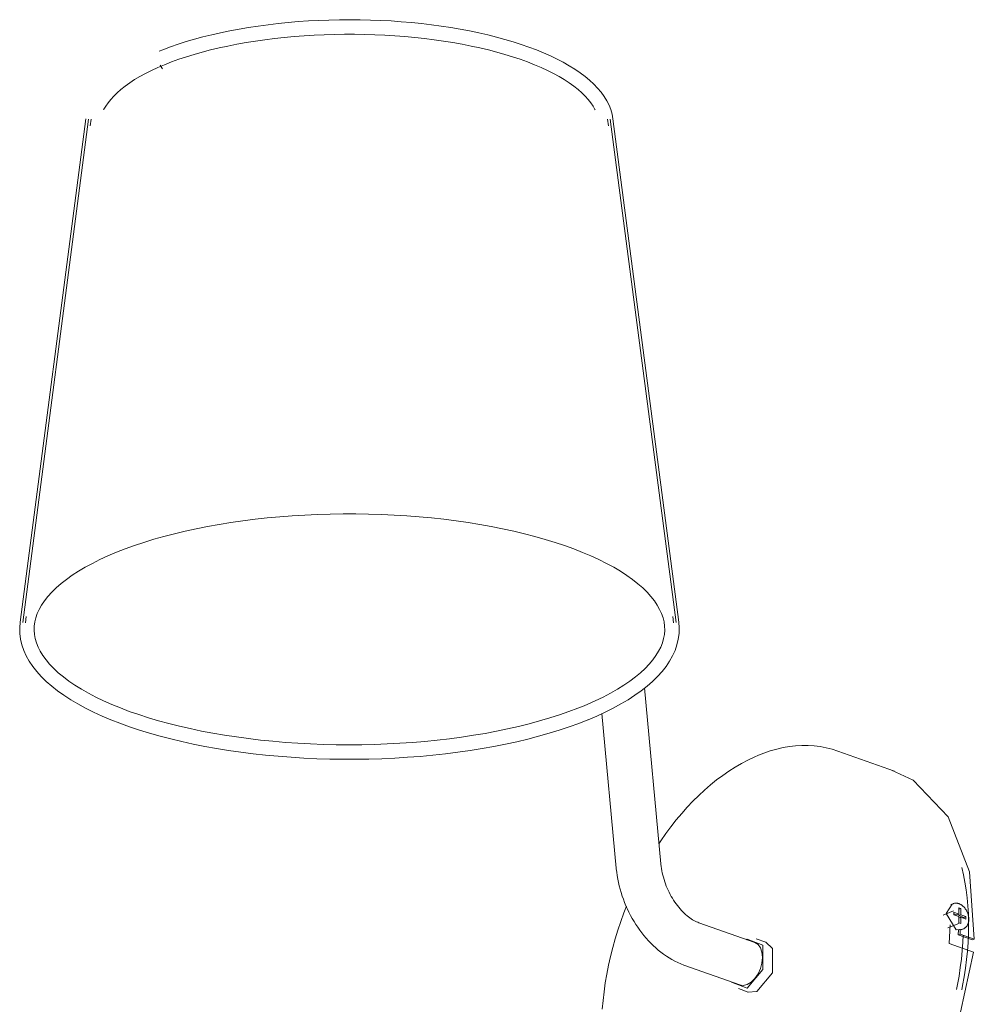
# Model space of a CAD drawing. Header units: millimetres. Extents: x -6760 to -4312, y -944 to 6729.
# Tile 16 of 25: x -5651 to -5362, y -709 to -411. Entities that reach past the tile are written whole.
import ezdxf

# ---------------------------------------------------------------- set-up
doc = ezdxf.new("R2010")
doc.units = ezdxf.units.MM
doc.layers.add('E-LITE-EQPM', color=7, linetype='Continuous', lineweight=20)

# ---------------------------------------------------------------- blocks, each defined once
blk = doc.blocks.new('29329_29330_29331 - 29330 BERNI Black wall lamp with LED reader-602394-00 Isometrico PDF')
at = {"layer": 'E-LITE-EQPM', "color": 8, "lineweight": 9, "true_color": 0x808080}
for p, q in [((-7078.26, -424.5), (-7077.64, -425.59)), ((-7100.81, -440.72), (-7120.77, -593.48)), ((-7100.02, -440.83), (-7119.97, -593.58)), ((-7099.21, -440.84), (-7099.48, -442.87)), ((-6942.34, -442.87), (-6942.61, -440.84)), ((-6921.85, -593.58), (-6941.8, -440.83)), ((-6921.05, -593.48), (-6941.01, -440.72)), ((-7118.93, -591.75), (-7119.17, -593.6)), ((-6922.65, -593.6), (-6922.89, -591.75)), ((-6926.47, -666.76), (-6931.48, -613.39)), ((-6944.41, -621.12), (-6940.01, -668.03)), ((-6855.65, -638.62), (-6872.82, -632.52)), ((-6837.72, -681.04), (-6840.83, -682.31)), ((-6837.84, -678.85), (-6838.5, -679.12)), ((-6836.13, -682), (-6836.13, -680.06)), ((-6836.13, -680.06), (-6835.84, -680.17)), ((-6835.54, -680.27), (-6836.13, -680.51)), ((-6835.84, -680.17), (-6835.54, -680.27)), ((-6835.54, -680.27), (-6835.54, -682.21)), ((-6837.66, -682.2), (-6837.66, -681.46)), ((-6837.66, -681.46), (-6836.13, -682)), ((-6836.71, -682.24), (-6837.66, -681.91)), ((-6836.13, -682.74), (-6837.66, -682.2)), ((-6836.13, -682), (-6836.71, -682.24)), ((-6836.13, -682.45), (-6836.13, -682)), ((-6835.54, -682.21), (-6836.13, -682.45)), ((-6834.59, -683), (-6836.13, -682.45)), ((-6836.13, -684.69), (-6836.13, -682.74)), ((-6835.54, -682.95), (-6836.13, -683.19)), ((-6835.54, -682.21), (-6834.01, -682.76)), ((-6834.01, -683.5), (-6835.54, -682.95)), ((-6835.54, -682.95), (-6835.54, -684.89)), ((-6834.01, -682.76), (-6834.59, -683)), ((-6834.59, -683.29), (-6834.59, -683)), ((-6834.01, -682.76), (-6834.01, -683.5)), ((-6898.01, -690.64), (-6914.93, -684.63)), ((-6839.43, -686.15), (-6836.17, -684.82)), ((-6835.12, -686.6), (-6836.95, -686.73)), ((-6836.29, -688.28), (-6836.23, -686.81)), ((-6835.84, -684.79), (-6836.13, -684.69)), ((-6835.54, -684.89), (-6835.84, -684.79)), ((-6835.69, -686.81), (-6835.75, -688.05)), ((-6835.39, -686.74), (-6834.73, -686.47)), ((-6900.56, -689.81), (-6900.29, -689.62)), ((-6894.67, -690.52), (-6897.6, -689.48)), ((-6836.29, -688.28), (-6835.75, -688.05)), ((-6831.98, -689.81), (-6836.29, -688.28)), ((-6835.75, -688.05), (-6831.43, -689.58)), ((-6831.43, -689.58), (-6831.98, -689.81)), ((-6831.72, -693.58), (-6839.1, -690.96)), ((-6919.48, -697.44), (-6902.57, -703.45)), ((-6902.98, -704.61), (-6900.05, -705.65)), ((-6897.36, -705.51), (-6900.1, -705.63))]:
    blk.add_line(p, q, dxfattribs=at)
for points in [[(-6941.01, -440.72, 0), (-6941.26, -439.32, 0), (-6941.67, -437.94, 0), (-6942.2, -436.57, 0), (-6942.88, -435.24, 0), (-6943.68, -433.94, 0), (-6944.6, -432.66, 0), (-6945.65, -431.42, 0), (-6946.81, -430.21, 0), (-6948.08, -429.03, 0), (-6949.47, -427.88, 0), (-6950.96, -426.76, 0), (-6952.56, -425.67, 0), (-6954.26, -424.61, 0), (-6956.06, -423.59, 0), (-6957.96, -422.59, 0), (-6959.96, -421.63, 0), (-6962.04, -420.71, 0), (-6964.22, -419.82, 0), (-6966.49, -418.96, 0), (-6968.84, -418.14, 0), (-6971.26, -417.36, 0), (-6973.77, -416.62, 0), (-6976.34, -415.92, 0), (-6978.99, -415.26, 0), (-6981.7, -414.64, 0), (-6984.47, -414.06, 0), (-6987.3, -413.53, 0), (-6990.18, -413.04, 0), (-6993.1, -412.59, 0), (-6996.07, -412.19, 0), (-6999.08, -411.83, 0), (-7002.12, -411.52, 0), (-7005.19, -411.26, 0), (-7008.29, -411.04, 0), (-7011.41, -410.88, 0), (-7014.54, -410.75, 0), (-7017.68, -410.68, 0), (-7020.82, -410.66, 0), (-7023.97, -410.68, 0), (-7027.11, -410.75, 0), (-7030.24, -410.87, 0), (-7033.36, -411.03, 0), (-7036.45, -411.25, 0), (-7039.53, -411.51, 0), (-7042.57, -411.81, 0), (-7045.58, -412.17, 0), (-7048.55, -412.57, 0), (-7051.48, -413.01, 0), (-7054.36, -413.5, 0), (-7057.19, -414.03, 0), (-7059.97, -414.61, 0), (-7062.68, -415.22, 0), (-7065.33, -415.88, 0), (-7067.91, -416.58, 0), (-7070.42, -417.32, 0), (-7072.85, -418.1, 0), (-7075.2, -418.92, 0), (-7077.47, -419.77, 0), (-7078.63, -420.23, 0)], [(-7076.97, -424.31, 0), (-7074.85, -423.48, 0), (-7072.65, -422.68, 0), (-7070.36, -421.92, 0), (-7067.99, -421.19, 0), (-7065.54, -420.49, 0), (-7063.01, -419.83, 0), (-7060.42, -419.22, 0), (-7057.76, -418.64, 0), (-7055.04, -418.1, 0), (-7052.26, -417.6, 0), (-7049.43, -417.14, 0), (-7046.56, -416.73, 0), (-7043.64, -416.36, 0), (-7040.68, -416.04, 0), (-7037.69, -415.76, 0), (-7034.68, -415.53, 0), (-7031.64, -415.34, 0), (-7028.58, -415.2, 0), (-7025.52, -415.11, 0), (-7022.44, -415.06, 0), (-7019.36, -415.06, 0), (-7016.28, -415.11, 0), (-7013.21, -415.2, 0), (-7010.16, -415.34, 0), (-7007.12, -415.53, 0), (-7004.1, -415.76, 0), (-7001.12, -416.04, 0), (-6998.16, -416.37, 0), (-6995.24, -416.73, 0), (-6992.37, -417.15, 0), (-6989.54, -417.6, 0), (-6986.76, -418.1, 0), (-6984.04, -418.64, 0), (-6981.38, -419.22, 0), (-6978.79, -419.84, 0), (-6976.26, -420.5, 0), (-6973.81, -421.19, 0), (-6971.44, -421.92, 0), (-6969.15, -422.68, 0), (-6966.95, -423.48, 0), (-6964.84, -424.31, 0), (-6962.82, -425.17, 0), (-6960.9, -426.05, 0), (-6959.08, -426.96, 0), (-6957.36, -427.9, 0), (-6955.76, -428.85, 0), (-6954.26, -429.82, 0), (-6952.87, -430.81, 0), (-6951.6, -431.81, 0), (-6950.45, -432.81, 0), (-6949.42, -433.83, 0), (-6948.5, -434.84, 0), (-6947.7, -435.86, 0), (-6947.03, -436.86, 0), (-6946.47, -437.86, 0), (-6946.4, -438, 0)], [(-7076.97, -424.31, 0), (-7078.99, -425.16, 0), (-7080.91, -426.05, 0), (-7082.73, -426.96, 0), (-7084.44, -427.89, 0), (-7086.05, -428.84, 0), (-7087.55, -429.81, 0), (-7088.94, -430.8, 0), (-7090.21, -431.8, 0), (-7091.36, -432.81, 0), (-7092.4, -433.82, 0), (-7093.31, -434.84, 0), (-7094.11, -435.85, 0), (-7094.79, -436.86, 0), (-7095.35, -437.85, 0), (-7095.44, -438.05, 0)], [(-7091.58, -572.24, 0), (-7088.91, -571.2, 0), (-7086.12, -570.19, 0), (-7083.23, -569.22, 0), (-7080.24, -568.3, 0), (-7077.15, -567.43, 0), (-7073.96, -566.6, 0), (-7070.69, -565.82, 0), (-7067.34, -565.09, 0), (-7063.91, -564.41, 0), (-7060.41, -563.78, 0), (-7056.84, -563.21, 0), (-7053.22, -562.69, 0), (-7049.54, -562.22, 0), (-7045.82, -561.82, 0), (-7042.05, -561.47, 0), (-7038.25, -561.17, 0), (-7034.43, -560.94, 0), (-7030.58, -560.76, 0), (-7026.71, -560.64, 0), (-7022.84, -560.58, 0), (-7018.96, -560.58, 0), (-7015.08, -560.64, 0), (-7011.22, -560.76, 0), (-7007.37, -560.94, 0), (-7003.54, -561.17, 0), (-6999.74, -561.47, 0), (-6995.98, -561.82, 0), (-6992.25, -562.23, 0), (-6988.58, -562.69, 0), (-6984.95, -563.21, 0), (-6981.39, -563.78, 0), (-6977.89, -564.41, 0), (-6974.46, -565.09, 0), (-6971.11, -565.82, 0), (-6967.83, -566.6, 0), (-6964.65, -567.43, 0), (-6961.56, -568.31, 0), (-6958.57, -569.23, 0), (-6955.68, -570.2, 0), (-6952.9, -571.2, 0), (-6950.23, -572.25, 0), (-6947.67, -573.33, 0), (-6945.24, -574.45, 0), (-6942.94, -575.6, 0), (-6940.77, -576.79, 0), (-6938.73, -578, 0), (-6936.82, -579.23, 0), (-6935.06, -580.49, 0), (-6933.44, -581.76, 0), (-6931.97, -583.05, 0), (-6930.65, -584.34, 0), (-6929.47, -585.65, 0), (-6928.45, -586.95, 0), (-6927.57, -588.25, 0), (-6926.84, -589.55, 0), (-6926.26, -590.84, 0), (-6925.82, -592.11, 0), (-6925.51, -593.38, 0), (-6925.35, -594.65, 0), (-6925.31, -595.9, 0), (-6925.41, -597.16, 0), (-6925.64, -598.43, 0), (-6926.01, -599.7, 0), (-6926.51, -600.98, 0), (-6927.16, -602.28, 0), (-6927.96, -603.58, 0), (-6928.91, -604.88, 0), (-6930, -606.18, 0), (-6931.25, -607.48, 0), (-6932.64, -608.78, 0), (-6934.18, -610.06, 0), (-6935.87, -611.32, 0), (-6937.69, -612.57, 0), (-6939.66, -613.79, 0), (-6941.76, -614.99, 0), (-6944, -616.16, 0), (-6946.36, -617.3, 0), (-6948.85, -618.4, 0), (-6950.24, -618.98, 0)], [(-7091.58, -572.24, 0), (-7094.13, -573.33, 0), (-7096.56, -574.44, 0), (-7098.86, -575.6, 0), (-7101.04, -576.78, 0), (-7103.08, -577.99, 0), (-7104.98, -579.22, 0), (-7106.75, -580.48, 0), (-7108.37, -581.75, 0), (-7109.84, -583.04, 0), (-7111.16, -584.33, 0), (-7112.34, -585.64, 0), (-7113.37, -586.94, 0), (-7114.24, -588.24, 0), (-7114.97, -589.54, 0), (-7115.56, -590.83, 0), (-7116, -592.11, 0), (-7116.3, -593.38, 0), (-7116.47, -594.64, 0), (-7116.51, -595.9, 0), (-7116.41, -597.16, 0), (-7116.18, -598.42, 0), (-7115.81, -599.69, 0), (-7115.31, -600.98, 0), (-7114.66, -602.27, 0), (-7113.86, -603.57, 0), (-7112.92, -604.87, 0), (-7111.82, -606.18, 0), (-7110.58, -607.48, 0), (-7109.19, -608.77, 0), (-7107.65, -610.05, 0), (-7105.96, -611.31, 0), (-7104.14, -612.56, 0), (-7102.17, -613.78, 0), (-7100.07, -614.98, 0), (-7097.83, -616.15, 0), (-7095.47, -617.29, 0), (-7092.98, -618.39, 0), (-7090.38, -619.46, 0), (-7087.66, -620.49, 0), (-7084.82, -621.48, 0), (-7081.89, -622.42, 0), (-7078.85, -623.32, 0), (-7075.71, -624.18, 0), (-7072.49, -624.98, 0), (-7069.18, -625.74, 0), (-7065.79, -626.45, 0), (-7062.33, -627.11, 0), (-7058.8, -627.71, 0), (-7055.2, -628.26, 0), (-7051.56, -628.75, 0), (-7047.86, -629.19, 0), (-7044.11, -629.57, 0), (-7040.33, -629.9, 0), (-7036.52, -630.16, 0), (-7032.68, -630.37, 0), (-7028.82, -630.52, 0), (-7024.95, -630.61, 0), (-7021.08, -630.64, 0), (-7017.2, -630.62, 0), (-7013.33, -630.53, 0), (-7009.47, -630.39, 0), (-7005.63, -630.18, 0), (-7001.81, -629.92, 0), (-6998.03, -629.6, 0), (-6994.28, -629.22, 0), (-6990.58, -628.79, 0), (-6986.92, -628.3, 0), (-6983.33, -627.76, 0), (-6979.79, -627.16, 0), (-6976.32, -626.51, 0), (-6972.93, -625.8, 0), (-6969.61, -625.05, 0), (-6966.38, -624.25, 0), (-6963.24, -623.4, 0), (-6960.19, -622.5, 0), (-6957.24, -621.56, 0), (-6954.4, -620.57, 0), (-6951.67, -619.55, 0), (-6950.24, -618.98, 0)], [(-7120.77, -593.48, 0), (-7120.9, -595.19, 0), (-7120.85, -596.91, 0), (-7120.63, -598.63, 0), (-7120.22, -600.32, 0), (-7119.65, -602, 0), (-7118.9, -603.64, 0), (-7118, -605.26, 0), (-7116.93, -606.84, 0), (-7115.72, -608.39, 0), (-7114.35, -609.91, 0), (-7112.84, -611.39, 0), (-7111.19, -612.83, 0), (-7109.41, -614.24, 0), (-7107.48, -615.61, 0), (-7105.43, -616.95, 0), (-7103.24, -618.24, 0), (-7100.93, -619.5, 0), (-7098.5, -620.72, 0), (-7095.94, -621.9, 0), (-7093.28, -623.03, 0), (-7090.5, -624.12, 0), (-7087.61, -625.17, 0), (-7084.62, -626.17, 0), (-7081.53, -627.12, 0), (-7078.35, -628.02, 0), (-7075.08, -628.87, 0), (-7071.72, -629.68, 0), (-7068.29, -630.43, 0), (-7064.78, -631.12, 0), (-7061.2, -631.76, 0), (-7057.56, -632.35, 0), (-7053.86, -632.88, 0), (-7050.11, -633.35, 0), (-7046.32, -633.77, 0), (-7042.48, -634.13, 0), (-7038.62, -634.43, 0), (-7034.72, -634.67, 0), (-7030.8, -634.85, 0), (-7026.87, -634.97, 0), (-7022.93, -635.03, 0), (-7018.98, -635.03, 0), (-7015.04, -634.97, 0), (-7011.11, -634.85, 0), (-7007.19, -634.67, 0), (-7003.3, -634.43, 0), (-6999.43, -634.14, 0), (-6995.59, -633.78, 0), (-6991.8, -633.36, 0), (-6988.05, -632.89, 0), (-6984.35, -632.36, 0), (-6980.71, -631.78, 0), (-6977.13, -631.14, 0), (-6973.62, -630.44, 0), (-6970.18, -629.69, 0), (-6966.82, -628.89, 0), (-6963.55, -628.04, 0), (-6960.36, -627.14, 0), (-6957.27, -626.19, 0), (-6954.28, -625.19, 0), (-6951.39, -624.15, 0), (-6948.61, -623.06, 0), (-6948.58, -623.05, 0)], [(-6921.05, -593.48, 0), (-6920.92, -595.19, 0), (-6920.97, -596.91, 0), (-6921.19, -598.63, 0), (-6921.6, -600.32, 0), (-6922.17, -602, 0), (-6922.92, -603.64, 0), (-6923.82, -605.26, 0), (-6924.89, -606.84, 0), (-6926.1, -608.39, 0), (-6927.47, -609.91, 0), (-6928.97, -611.39, 0), (-6930.62, -612.83, 0), (-6932.41, -614.24, 0), (-6934.34, -615.61, 0), (-6936.39, -616.95, 0), (-6938.58, -618.24, 0), (-6940.89, -619.5, 0), (-6943.32, -620.72, 0), (-6945.87, -621.9, 0), (-6948.54, -623.03, 0), (-6948.58, -623.05, 0)], [(-6872.82, -632.52, 0), (-6874.55, -631.97, 0), (-6876.33, -631.52, 0), (-6878.13, -631.18, 0), (-6879.97, -630.96, 0), (-6881.82, -630.85, 0), (-6883.7, -630.85, 0), (-6885.6, -630.95, 0), (-6887.51, -631.17, 0), (-6889.43, -631.5, 0), (-6891.36, -631.94, 0), (-6893.3, -632.49, 0), (-6895.23, -633.14, 0), (-6896.82, -633.75, 0)], [(-6927.05, -660.64, 0), (-6926.48, -659.76, 0), (-6924.96, -657.59, 0), (-6923.41, -655.48, 0), (-6921.8, -653.44, 0), (-6920.16, -651.47, 0), (-6918.48, -649.57, 0), (-6916.76, -647.75, 0), (-6915.01, -646.01, 0), (-6913.23, -644.35, 0), (-6911.42, -642.78, 0), (-6909.59, -641.29, 0), (-6907.73, -639.9, 0), (-6905.86, -638.59, 0), (-6903.97, -637.38, 0), (-6902.06, -636.27, 0), (-6900.14, -635.26, 0), (-6898.21, -634.34, 0), (-6896.82, -633.75, 0)], [(-6856.49, -638.34, 0), (-6849.94, -641.41, 0), (-6839.31, -652.52, 0), (-6832.92, -669.16, 0), (-6831.43, -689.58, 0)], [(-6919.48, -697.44, 0), (-6920.41, -697.09, 0), (-6921.32, -696.7, 0), (-6922.22, -696.27, 0), (-6923.1, -695.8, 0), (-6923.96, -695.29, 0), (-6924.81, -694.75, 0), (-6925.64, -694.18, 0), (-6926.45, -693.57, 0), (-6927.25, -692.93, 0), (-6928.02, -692.27, 0), (-6928.77, -691.57, 0), (-6929.51, -690.85, 0), (-6930.22, -690.1, 0), (-6930.92, -689.33, 0), (-6931.59, -688.53, 0), (-6932.24, -687.72, 0), (-6932.87, -686.87, 0), (-6933.48, -686.01, 0), (-6934.06, -685.13, 0), (-6934.62, -684.23, 0), (-6935.16, -683.32, 0), (-6935.67, -682.38, 0), (-6936.15, -681.43, 0), (-6936.61, -680.47, 0), (-6937.05, -679.5, 0), (-6937.46, -678.51, 0), (-6937.84, -677.51, 0), (-6938.19, -676.51, 0), (-6938.52, -675.49, 0), (-6938.82, -674.47, 0), (-6939.09, -673.44, 0), (-6939.33, -672.41, 0), (-6939.54, -671.37, 0), (-6939.72, -670.33, 0), (-6939.87, -669.29, 0), (-6939.99, -668.25, 0), (-6940.01, -668.03, 0)], [(-6914.93, -684.63, 0), (-6915.29, -684.49, 0), (-6915.67, -684.33, 0), (-6916.06, -684.14, 0), (-6916.46, -683.93, 0), (-6916.87, -683.69, 0), (-6917.28, -683.42, 0), (-6917.7, -683.13, 0), (-6918.12, -682.82, 0), (-6918.55, -682.48, 0), (-6918.98, -682.11, 0), (-6919.4, -681.72, 0), (-6919.83, -681.3, 0), (-6920.25, -680.86, 0), (-6920.66, -680.4, 0), (-6921.07, -679.92, 0), (-6921.47, -679.41, 0), (-6921.86, -678.89, 0), (-6922.24, -678.34, 0), (-6922.62, -677.78, 0), (-6922.97, -677.21, 0), (-6923.32, -676.62, 0), (-6923.65, -676.01, 0), (-6923.97, -675.39, 0), (-6924.27, -674.76, 0), (-6924.56, -674.12, 0), (-6924.82, -673.48, 0), (-6925.07, -672.82, 0), (-6925.31, -672.17, 0), (-6925.52, -671.5, 0), (-6925.71, -670.84, 0), (-6925.89, -670.17, 0), (-6926.04, -669.51, 0), (-6926.18, -668.85, 0), (-6926.29, -668.19, 0), (-6926.39, -667.54, 0), (-6926.46, -666.89, 0), (-6926.47, -666.76, 0)], [(-6835.23, -667.81, 0), (-6834.71, -670.04, 0), (-6834.27, -672.33, 0), (-6833.9, -674.66, 0), (-6833.61, -677.03, 0), (-6833.39, -679.45, 0), (-6833.24, -681.91, 0), (-6833.17, -684.4, 0), (-6833.16, -685.55, 0)], [(-6944.25, -710.88, 0), (-6944.02, -708.23, 0), (-6943.71, -705.57, 0), (-6943.33, -702.89, 0), (-6942.87, -700.21, 0), (-6942.35, -697.53, 0), (-6941.75, -694.84, 0), (-6941.08, -692.17, 0), (-6940.33, -689.5, 0), (-6939.52, -686.85, 0), (-6938.64, -684.22, 0), (-6937.7, -681.6, 0), (-6936.92, -679.62, 0)], [(-6836.95, -686.73, 0), (-6839.95, -681.86, 0), (-6838.1, -679.01, 0)], [(-6837.84, -678.85, 0), (-6837.71, -678.81, 0), (-6837.59, -678.77, 0), (-6837.46, -678.73, 0), (-6837.33, -678.71, 0), (-6837.19, -678.69, 0), (-6837.06, -678.69, 0), (-6836.93, -678.68, 0), (-6836.8, -678.69, 0), (-6836.66, -678.7, 0), (-6836.53, -678.72, 0), (-6836.4, -678.75, 0), (-6836.27, -678.78, 0), (-6836.14, -678.82, 0), (-6836.06, -678.85, 0)], [(-6834.73, -686.47, 0), (-6834.61, -686.42, 0), (-6834.49, -686.35, 0), (-6834.38, -686.29, 0), (-6834.27, -686.21, 0), (-6834.16, -686.13, 0), (-6834.06, -686.05, 0), (-6833.96, -685.95, 0), (-6833.87, -685.86, 0), (-6833.79, -685.76, 0), (-6833.7, -685.65, 0), (-6833.63, -685.54, 0), (-6833.56, -685.42, 0), (-6833.49, -685.3, 0), (-6833.43, -685.18, 0), (-6833.38, -685.05, 0), (-6833.33, -684.93, 0), (-6833.28, -684.79, 0), (-6833.24, -684.66, 0), (-6833.21, -684.52, 0), (-6833.18, -684.38, 0), (-6833.15, -684.24, 0), (-6833.13, -684.1, 0), (-6833.12, -683.96, 0), (-6833.11, -683.81, 0), (-6833.1, -683.66, 0), (-6833.1, -683.51, 0), (-6833.1, -683.36, 0), (-6833.11, -683.21, 0), (-6833.12, -683.06, 0), (-6833.14, -682.91, 0), (-6833.16, -682.76, 0), (-6833.19, -682.61, 0), (-6833.22, -682.46, 0), (-6833.26, -682.31, 0), (-6833.3, -682.16, 0), (-6833.34, -682.01, 0), (-6833.39, -681.86, 0), (-6833.44, -681.71, 0), (-6833.5, -681.57, 0), (-6833.56, -681.42, 0), (-6833.62, -681.28, 0), (-6833.69, -681.14, 0), (-6833.76, -681, 0), (-6833.83, -680.87, 0), (-6833.91, -680.73, 0), (-6833.99, -680.6, 0), (-6834.08, -680.47, 0), (-6834.17, -680.35, 0), (-6834.26, -680.23, 0), (-6834.35, -680.11, 0), (-6834.45, -679.99, 0), (-6834.55, -679.88, 0), (-6834.65, -679.78, 0), (-6834.76, -679.67, 0), (-6834.87, -679.57, 0), (-6834.98, -679.48, 0), (-6835.09, -679.39, 0), (-6835.2, -679.3, 0), (-6835.32, -679.22, 0), (-6835.44, -679.14, 0), (-6835.56, -679.07, 0), (-6835.69, -679.01, 0), (-6835.81, -678.95, 0), (-6835.94, -678.89, 0), (-6836.06, -678.85, 0)], [(-6839.1, -690.96, 0), (-6838.82, -687.07, 0), (-6838.75, -685.22, 0)], [(-6833.16, -685.55, 0), (-6833.2, -688.09, 0), (-6833.31, -690.64, 0), (-6833.5, -693.22, 0), (-6833.76, -695.81, 0), (-6834.09, -698.42, 0), (-6834.49, -701.03, 0), (-6834.97, -703.65, 0), (-6835.23, -704.93, 0)], [(-6900.29, -689.62, 0), (-6895.55, -691.4, 0), (-6895.55, -698.82, 0), (-6900.29, -704.47, 0)], [(-6834.82, -688.38, 0), (-6834.91, -690.56, 0), (-6835.1, -693.09, 0), (-6835.35, -695.64, 0), (-6835.67, -698.18, 0)], [(-6898.01, -690.64, 0), (-6897.97, -690.66, 0), (-6897.01, -691.26, 0), (-6896.27, -692.26, 0), (-6895.81, -693.59, 0), (-6895.65, -695.15, 0)], [(-6894.62, -690.54, 0), (-6892.62, -692.44, 0), (-6892.62, -699.86, 0), (-6897.36, -705.51, 0)], [(-6895.65, -695.15, 0), (-6895.81, -696.85, 0), (-6896.27, -698.55, 0), (-6897.01, -700.16, 0), (-6897.97, -701.55, 0), (-6899.09, -702.63, 0), (-6900.29, -703.34, 0)], [(-6831.72, -693.58, 0), (-6836.92, -717.78, 0), (-6847.54, -740.32, 0), (-6862.22, -758.27, 0), (-6879.08, -769.31, 0)], [(-6835.68, -698.2, 0), (-6836.07, -700.78, 0), (-6836.54, -703.35, 0), (-6836.86, -704.92, 0)], [(-6900.29, -704.47, 0), (-6905.03, -702.69, 0), (-6905.08, -702.59, 0)], [(-6900.29, -703.34, 0), (-6901.49, -703.61, 0), (-6902.61, -703.44, 0)]]:
    blk.add_polyline3d(points, dxfattribs=at)

msp = doc.modelspace()

# ---------------------------------------------------------------- block references
at = {"layer": 'E-LITE-EQPM', "color": 8, "lineweight": 9, "true_color": 0x808080}
msp.add_blockref('29329_29330_29331 - 29330 BERNI Black wall lamp with LED reader-602394-00 Isometrico PDF', (1469.67, 0), dxfattribs=at)

doc.saveas('drawing.dxf')
